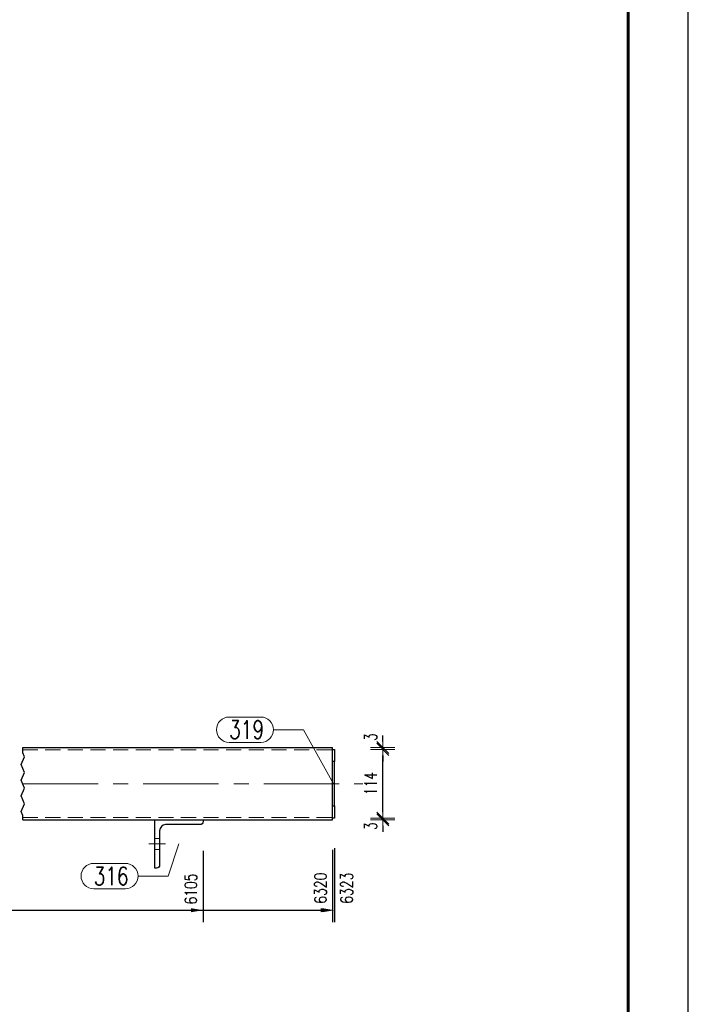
# Model space of a CAD drawing. Header units: millimetres. Extents: x -122 to 731, y 8645 to 9314.
# Tile 39 of 40: x 614 to 725, y 8987 to 9150. Entities that reach past the tile are written whole.
import ezdxf

# ---------------------------------------------------------------- set-up
doc = ezdxf.new("R2010")
doc.units = ezdxf.units.MM
doc.header["$LTSCALE"] = 10
doc.linetypes.add('HIDDEN', pattern=[0.375, 0.25, -0.125])
doc.linetypes.add('MITTE', pattern=[2, 1.25, -0.25, 0.25, -0.25])
doc.layers.get('Defpoints').update_dxf_attribs({"color": 1})
doc.layers.add('_FORMATKA', color=8, linetype='Continuous', plot=False)
for name, color, linetype, lineweight in [('_RAMKA', 7, 'Continuous', 35), ('PS_DIM', 4, 'Continuous', 13), ('PS_Hidden', 2, 'HIDDEN', 9), ('PS_Mid', 5, 'MITTE', 15), ('PS_Pos', 1, 'Continuous', 15), ('PS_Shape', 161, 'Continuous', 30), ('PS_SOLID', 7, 'Continuous', 30)]:
    doc.layers.add(name, color=color, linetype=linetype, lineweight=lineweight)
doc.styles.add('simplex', font='simplex.shx', dxfattribs={"width": 0.75})
doc.dimstyles.new('1_10_GŁ_DS1-LS10', dxfattribs={"dimtxt": 2, "dimasz": 2, "dimexe": 2, "dimexo": 5, "dimgap": 1, "dimtad": 1, "dimjust": 4, "dimdec": 0, "dimlfac": 10, "dimtxsty": 'simplex', "dimblk1": 'NONE', "dimsah": 1, "dimcen": 2, "dimclrd": 256, "dimclre": 256, "dimclrt": 3, "dimadec": 1, "dimazin": 0, "dimtfac": 1, "dimtdec": 0, "dimtmove": 2, "dimatfit": 3, "dimfxl": 1, "dimarcsym": 0})
doc.dimstyles.new('1_10_PRZ', dxfattribs={"dimtxt": 2, "dimasz": 1, "dimexe": 2, "dimexo": 5, "dimgap": 1, "dimtad": 1, "dimdec": 0, "dimlfac": 10, "dimtxsty": 'simplex', "dimblk": 'dimznak', "dimcen": 2, "dimse1": 1, "dimse2": 1, "dimclrt": 3, "dimadec": 1, "dimazin": 0, "dimtfac": 1, "dimtdec": 0, "dimtix": 1, "dimtmove": 2, "dimatfit": 3, "dimldrblk": 'dim-grot', "dimfxl": 1, "dimarcsym": 0})

# ---------------------------------------------------------------- blocks, each defined once
blk = doc.blocks.new('*D307')
at = {"layer": 'Defpoints', "color": 0, "transparency": 16777216}
for p in [(344.88, 9017.45), (644.15, 9017.3), (644.15, 9002.45)]:
    blk.add_point(p, dxfattribs=at)
at = {"layer": 'PS_DIM', "lineweight": -2, "transparency": 16777216}
for p, q in [((344.88, 9012.45), (344.88, 9000.45)), ((644.15, 9012.3), (644.15, 9000.45)), ((344.88, 9002.45), (642.15, 9002.45))]:
    blk.add_line(p, q, dxfattribs=at)
at = {"layer": 'PS_DIM', "transparency": 16777216}
blk.add_solid([(642.15, 9002.78), (642.15, 9002.12), (644.15, 9002.45)], dxfattribs=at)
at = {"layer": 'PS_DIM', "color": 3, "transparency": 16777216, "insert": (642.13, 9005.97), "char_height": 2, "attachment_point": 5, "rotation": 90, "style": 'simplex'}
blk.add_mtext('6105', dxfattribs=at)
blk = doc.blocks.new('_None')
blk = doc.blocks.new('*D308')
at = {"layer": 'Defpoints', "color": 0, "transparency": 16777216}
for p in [(344.88, 9017.45), (665.65, 9017.45), (665.65, 9002.45)]:
    blk.add_point(p, dxfattribs=at)
at = {"layer": 'PS_DIM', "lineweight": -2, "transparency": 16777216}
for p, q in [((344.88, 9012.45), (344.88, 9000.45)), ((665.65, 9012.45), (665.65, 9000.45)), ((344.88, 9002.45), (663.65, 9002.45))]:
    blk.add_line(p, q, dxfattribs=at)
at = {"layer": 'PS_DIM', "transparency": 16777216}
blk.add_solid([(663.65, 9002.78), (663.65, 9002.12), (665.65, 9002.45)], dxfattribs=at)
at = {"layer": 'PS_DIM', "color": 3, "transparency": 16777216, "insert": (663.63, 9006.11), "char_height": 2, "attachment_point": 5, "rotation": 90, "style": 'simplex'}
blk.add_mtext('6320', dxfattribs=at)
blk = doc.blocks.new('*D309')
at = {"layer": 'Defpoints', "color": 0, "transparency": 16777216}
for p in [(344.88, 9017.45), (665.95, 9017.75), (665.95, 9002.45)]:
    blk.add_point(p, dxfattribs=at)
at = {"layer": 'PS_DIM', "lineweight": -2, "transparency": 16777216}
for p, q in [((344.88, 9012.45), (344.88, 9000.45)), ((665.95, 9012.75), (665.95, 9000.45)), ((344.88, 9002.45), (663.95, 9002.45))]:
    blk.add_line(p, q, dxfattribs=at)
at = {"layer": 'PS_DIM', "transparency": 16777216}
blk.add_solid([(663.95, 9002.78), (663.95, 9002.12), (665.95, 9002.45)], dxfattribs=at)
at = {"layer": 'PS_DIM', "color": 3, "transparency": 16777216, "insert": (667.97, 9006.11), "char_height": 2, "attachment_point": 5, "rotation": 90, "style": 'simplex'}
blk.add_mtext('6323', dxfattribs=at)
blk = doc.blocks.new('dimznak')
at = {"color": 0}
for points in [[(0, 2), (0, -2)], [(-2, 0), (2, 0)]]:
    blk.add_lwpolyline(points, dxfattribs=at)
at = {"color": 2}
blk.add_lwpolyline([(1, 1), (-1, -1)], dxfattribs=at)
blk = doc.blocks.new('*D350')
at = {"layer": 'Defpoints', "color": 0, "transparency": 16777216}
for p in [(665.65, 9017.45), (665.95, 9017.75), (673.95, 9017.75)]:
    blk.add_point(p, dxfattribs=at)
at = {"layer": 'PS_DIM', "color": 0, "lineweight": -2, "transparency": 16777216}
for p, q in [((673.95, 9018.75), (673.95, 9019.75)), ((673.95, 9017.45), (673.95, 9017.75)), ((673.95, 9016.45), (673.95, 9015.45))]:
    blk.add_line(p, q, dxfattribs=at)
for p, rotation in [((673.95, 9017.75), 270), ((673.95, 9017.45), 90)]:
    blk.add_blockref('dimznak', p, dxfattribs=dict(at, rotation=rotation))
at = {"layer": 'PS_DIM', "color": 3, "transparency": 16777216, "insert": (671.95, 9016.41), "char_height": 2, "attachment_point": 5, "rotation": 90, "style": 'simplex'}
blk.add_mtext('3', dxfattribs=at)
blk = doc.blocks.new('dim-grot')
blk.add_hatch(color=256).paths.add_polyline_path([(0, 0), (-2, 0.5), (-2, -0.5)])
blk.add_lwpolyline([(0, 0), (-2, 0.5), (-2, -0.5), (0, 0)])
blk = doc.blocks.new('*D351')
at = {"layer": 'Defpoints', "color": 0, "transparency": 16777216}
for p in [(665.95, 9029.15), (673.95, 9029.15), (665.95, 9017.75)]:
    blk.add_point(p, dxfattribs=at)
at = {"layer": 'PS_DIM', "color": 0, "lineweight": -2, "transparency": 16777216}
blk.add_line((673.95, 9018.75), (673.95, 9028.15), dxfattribs=at)
for p, rotation in [((673.95, 9029.15), 90), ((673.95, 9017.75), 270)]:
    blk.add_blockref('dimznak', p, dxfattribs=dict(at, rotation=rotation))
at = {"layer": 'PS_DIM', "color": 3, "transparency": 16777216, "insert": (671.95, 9023.45), "char_height": 2, "attachment_point": 5, "rotation": 90, "style": 'simplex'}
blk.add_mtext('114', dxfattribs=at)
blk = doc.blocks.new('*D352')
at = {"layer": 'Defpoints', "color": 0, "transparency": 16777216}
for p in [(665.65, 9029.45), (665.95, 9029.15), (673.95, 9029.45)]:
    blk.add_point(p, dxfattribs=at)
at = {"layer": 'PS_DIM', "color": 0, "lineweight": -2, "transparency": 16777216}
for p, q in [((673.95, 9030.45), (673.95, 9031.45)), ((673.95, 9029.15), (673.95, 9029.45)), ((673.95, 9028.15), (673.95, 9027.15))]:
    blk.add_line(p, q, dxfattribs=at)
for p, rotation in [((673.95, 9029.45), 270), ((673.95, 9029.15), 90)]:
    blk.add_blockref('dimznak', p, dxfattribs=dict(at, rotation=rotation))
at = {"layer": 'PS_DIM', "color": 3, "transparency": 16777216, "insert": (671.95, 9031.19), "char_height": 2, "attachment_point": 5, "rotation": 90, "style": 'simplex'}
blk.add_mtext('3', dxfattribs=at)
blk = doc.blocks.new('*U19')
at = {"layer": '_FORMATKA', "lineweight": -3}
blk.add_lwpolyline([(-841, 0), (0, 0), (0, 594), (-841, 594)], close=True, dxfattribs=at)
at = {"layer": '_RAMKA', "lineweight": -3, "const_width": 0.5}
blk.add_lwpolyline([(-811, 10), (-10, 10), (-10, 584), (-811, 584)], close=True, dxfattribs=at)
blk = doc.blocks.new('*X478')
at = {"color": 1}
for p, q in [((614.24, 9028.56), (614.24, 9029.45)), ((614.52, 9027.91), (614.24, 9028.56)), ((613.97, 9026.61), (614.52, 9027.91)), ((614.52, 9025.31), (613.97, 9026.61)), ((613.97, 9024.01), (614.52, 9025.31)), ((614.52, 9022.71), (613.97, 9024.01)), ((613.97, 9021.41), (614.52, 9022.71)), ((614.52, 9020.11), (613.97, 9021.41)), ((613.97, 9018.81), (614.52, 9020.11)), ((614.24, 9018.16), (613.97, 9018.81)), ((614.24, 9017.45), (614.24, 9018.16))]:
    blk.add_line(p, q, dxfattribs=at)
at = {"layer": 'PS_Hidden', "color": 2, "linetype": 'HIDDEN'}
for p, q in [((614.24, 9029.05), (665.65, 9029.05)), ((614.24, 9017.85), (665.65, 9017.85)), ((636.95, 9014.35), (636.15, 9014.35)), ((636.95, 9012.55), (636.15, 9012.55))]:
    blk.add_line(p, q, dxfattribs=at)
at = {"layer": 'PS_Mid', "color": 5, "linetype": 'MITTE'}
for p, q in [((614.24, 9023.45), (670.65, 9023.45)), ((635.15, 9013.45), (637.95, 9013.45)), ((635.15, 9013.45), (637.95, 9013.45))]:
    blk.add_line(p, q, dxfattribs=at)
at = {"layer": 'PS_SOLID', "color": 7, "linetype": 'Continuous'}
for p, q in [((614.24, 9029.45), (665.65, 9029.45)), ((665.65, 9017.45), (665.65, 9029.45)), ((665.65, 9029.15), (665.95, 9029.15)), ((665.95, 9029.15), (665.95, 9027.15)), ((665.95, 9027.15), (665.65, 9027.15)), ((665.95, 9019.75), (665.95, 9027.15)), ((665.65, 9019.75), (665.95, 9019.75)), ((665.95, 9019.75), (665.95, 9017.75)), ((614.24, 9017.45), (636.15, 9017.45)), ((636.15, 9017.45), (644.15, 9017.45)), ((636.15, 9009.45), (636.15, 9017.45)), ((644.15, 9017.45), (644.15, 9017.15)), ((644.15, 9017.45), (665.65, 9017.45)), ((665.95, 9017.75), (665.65, 9017.75)), ((636.95, 9015.65), (636.95, 9009.95)), ((643.65, 9016.65), (637.95, 9016.65)), ((636.45, 9009.45), (636.15, 9009.45))]:
    blk.add_line(p, q, dxfattribs=at)
at = {"layer": 'PS_SOLID', "extrusion": (0, 0, -1)}
for centre in [(-643.65, 9017.15), (-636.45, 9009.95)]:
    blk.add_arc(centre, 0.5, 180, 270, dxfattribs=at)
at = {"layer": 'PS_SOLID'}
blk.add_arc((637.95, 9015.65), 1, 90, 180, dxfattribs=at)
blk = doc.blocks.new('*X483')
at = {"color": 1}
for p, q in [((648.48, 9034.51), (653.73, 9034.51)), ((655.83, 9032.41), (660.83, 9032.41)), ((665.8, 9023.45), (660.83, 9032.41)), ((648.48, 9030.31), (653.73, 9030.31))]:
    blk.add_line(p, q, dxfattribs=at)
for centre, start, end in [((648.48, 9032.41), 90, 270), ((653.73, 9032.41), 270, 90)]:
    blk.add_arc(centre, 2.1, start, end, dxfattribs=at)
at = {"color": 2, "style": 'simplex', "width": 0.75}
blk.add_text('319', height=3, dxfattribs=at).set_placement((648.48, 9030.91))
blk = doc.blocks.new('*X484')
at = {"color": 1}
for p, q in [((640.15, 9013.45), (638.37, 9008.12)), ((626.02, 9010.22), (631.27, 9010.22)), ((633.37, 9008.12), (638.37, 9008.12)), ((626.02, 9006.02), (631.27, 9006.02))]:
    blk.add_line(p, q, dxfattribs=at)
for centre, start, end in [((626.02, 9008.12), 90, 270), ((631.27, 9008.12), 270, 90)]:
    blk.add_arc(centre, 2.1, start, end, dxfattribs=at)
at = {"color": 2, "style": 'simplex', "width": 0.75}
blk.add_text('316', height=3, dxfattribs=at).set_placement((626.02, 9006.62))

msp = doc.modelspace()

# ---------------------------------------------------------------- block references
at = {"layer": 'PS_DIM'}
msp.add_blockref('*U19', (724.64, 8644.76), dxfattribs=at)
at = {"layer": 'PS_Pos'}
for name in ['*X483', '*X484']:
    msp.add_blockref(name, (0, 0), dxfattribs=at)
at = {"layer": 'PS_Shape', "color": 232}
msp.add_blockref('*X478', (0, 0), dxfattribs=at)

# ---------------------------------------------------------------- dimensions: what is measured, and where the dimension line sits
at = {"layer": 'PS_DIM'}
for base, p1, p2, picture, middle in [((673.95, 9029.45), (665.95, 9029.15), (665.65, 9029.45), '*D352', (671.95, 9031.19)), ((673.95, 9017.75), (665.65, 9017.45), (665.95, 9017.75), '*D350', (671.95, 9016.41))]:
    dim = msp.add_linear_dim(base=base, p1=p1, p2=p2, angle=90, dimstyle='1_10_PRZ', dxfattribs=at)
    dim.commit()
    dim.dimension.update_dxf_attribs({"geometry": picture, "text_midpoint": middle, "dimtype": 128})
dim = msp.add_linear_dim(base=(673.95, 9029.15), p1=(665.95, 9017.75), p2=(665.95, 9029.15), angle=90, dimstyle='1_10_PRZ', dxfattribs=at)
dim.commit()
dim.dimension.update_dxf_attribs({"geometry": '*D351', "text_midpoint": (671.95, 9023.45)})
for base, p2, text, picture, middle in [((665.95, 9002.45), (665.95, 9017.75), '6323', '*D309', (667.97, 9006.11)), ((644.15, 9002.45), (644.15, 9017.3), '6105', '*D307', (642.13, 9005.97)), ((665.65, 9002.45), (665.65, 9017.45), '6320', '*D308', (663.63, 9006.11))]:
    dim = msp.add_linear_dim(base=base, p1=(344.88, 9017.45), p2=p2, text=text, dimstyle='1_10_GŁ_DS1-LS10', dxfattribs=at)
    dim.commit()
    dim.dimension.update_dxf_attribs({"geometry": picture, "text_midpoint": middle, "dimtype": 128, "text_rotation": 90})

doc.saveas('drawing.dxf')
